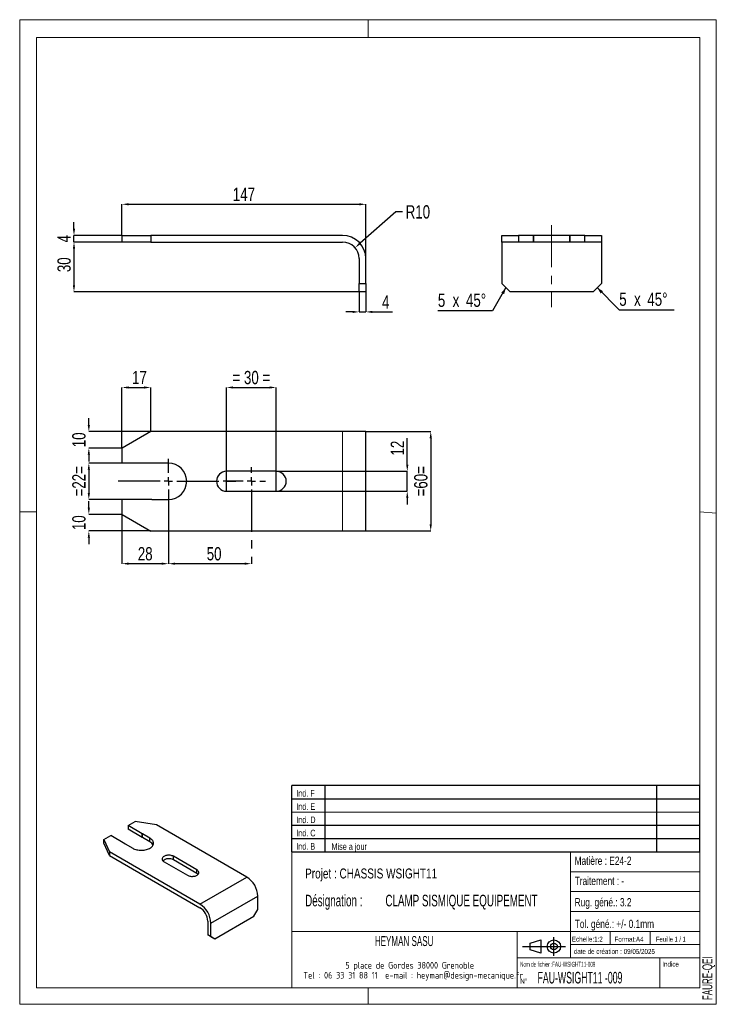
# Model space of a CAD drawing. Header units: millimetres. Extents: x 0 to 210, y 0 to 297.
import ezdxf
from ezdxf.enums import TextEntityAlignment as Align

# ---------------------------------------------------------------- set-up
doc = ezdxf.new("R2010")
doc.units = ezdxf.units.MM
doc.header["$PDSIZE"] = -1
doc.linetypes.add('CENTERX2', pattern=[20.32, 12.7, -2.54, 2.54, -2.54])
for name, color, linetype in [('COTES', 1, 'Continuous'), ('NOTES', 6, 'Continuous'), ('TRAIT-FINS', 9, 'Continuous'), ('TRAIT-MIXTES', 3, 'CENTERX2')]:
    doc.layers.add(name, color=color, linetype=linetype)
doc.layers.add('TRAIT-FORT', color=4, linetype='Continuous', lineweight=25)
doc.styles.add('SLDTEXTSTYLE0', font='TXT', dxfattribs={"width": 0.75})
doc.styles.add('SLDTEXTSTYLE1', font='TXT', dxfattribs={"width": 0.605})
doc.styles.add('SLDTEXTSTYLE2', font='TXT', dxfattribs={"width": 0.692308})
doc.styles.add('SLDTEXTSTYLE3', font='TXT', dxfattribs={"width": 0.549909})
doc.styles.add('SLDTEXTSTYLE4', font='TXT', dxfattribs={"width": 0.562212})
doc.styles.add('SLDTEXTSTYLE5', font='TXT', dxfattribs={"width": 0.632186})
doc.styles.add('SLDTEXTSTYLE6', font='ISOCP3', dxfattribs={"width": 0.96})
doc.dimstyles.new('SLDDIMSTYLE0', dxfattribs={"dimtxt": 4, "dimasz": 2, "dimexe": 0, "dimexo": 0.0625, "dimgap": 1, "dimtad": 1, "dimdec": 1, "dimlfac": 2, "dimrnd": 1e-09, "dimzin": 12, "dimdsep": 46, "dimtxsty": 'SLDTEXTSTYLE0', "dimsah": 1, "dimcen": 0.09, "dimadec": 0, "dimazin": 3, "dimtfac": 1, "dimtdec": 1, "dimtofl": 0, "dimtmove": 0, "dimatfit": 3, "dimfxl": 1, "dimfrac": 2, "dimtolj": 1, "dimtzin": 12, "dimarcsym": 0})
doc.dimstyles.new('SLDDIMSTYLE1', dxfattribs={"dimtxt": 4, "dimasz": 2, "dimexe": 0, "dimexo": 0.0625, "dimgap": 1, "dimtad": 1, "dimdec": 1, "dimlfac": 2, "dimrnd": 1e-09, "dimzin": 12, "dimdsep": 46, "dimtxsty": 'SLDTEXTSTYLE0', "dimsah": 1, "dimcen": 0.09, "dimadec": 0, "dimazin": 3, "dimtfac": 1, "dimtdec": 1, "dimtmove": 0, "dimatfit": 0, "dimfxl": 1, "dimfrac": 2, "dimtolj": 1, "dimtzin": 12, "dimarcsym": 0})
doc.dimstyles.new('SLDDIMSTYLE2', dxfattribs={"dimtxt": 4, "dimasz": 2, "dimexe": 0, "dimexo": 0.0625, "dimgap": 1, "dimtad": 1, "dimdec": 0, "dimlfac": 2, "dimrnd": 1e-09, "dimzin": 12, "dimdsep": 46, "dimtxsty": 'SLDTEXTSTYLE0', "dimsah": 1, "dimcen": 0.09, "dimadec": 0, "dimazin": 3, "dimtfac": 1, "dimtdec": 0, "dimtofl": 0, "dimtmove": 0, "dimatfit": 3, "dimfxl": 1, "dimfrac": 2, "dimtolj": 1, "dimtzin": 12, "dimarcsym": 0})
doc.dimstyles.new('SLDDIMSTYLE3', dxfattribs={"dimtxt": 4, "dimasz": 2, "dimexe": 0, "dimexo": 0.0625, "dimgap": 1, "dimtad": 0, "dimtih": 1, "dimtoh": 1, "dimdec": 1, "dimlfac": 2, "dimrnd": 1e-09, "dimzin": 12, "dimdsep": 46, "dimtxsty": 'SLDTEXTSTYLE0', "dimsah": 1, "dimcen": 0, "dimadec": 0, "dimazin": 3, "dimtfac": 1, "dimtdec": 1, "dimtofl": 0, "dimtmove": 0, "dimatfit": 3, "dimfxl": 1, "dimfrac": 2, "dimtolj": 1, "dimtzin": 12, "dimarcsym": 0})

# ---------------------------------------------------------------- blocks, each defined once
blk = doc.blocks.new('TAB MODIFS')
for p, q in [((123, 20), (0, 20)), ((0, 0), (0, 20)), ((10, 20), (10, 0)), ((110, 20), (110, 0)), ((123, 0), (123, 20)), ((0, 16), (123, 16)), ((0, 8), (123, 8)), ((0, 4), (123, 4)), ((0, 0), (123, 0))]:
    blk.add_line(p, q)
at = {"color": 7, "linetype": 'Continuous', "lineweight": 18}
blk.add_line((0, 12), (123, 12), dxfattribs=at)
at = {"color": 7}
for tag in ['AUTOATTR0', 'AUTOATTR1', 'AUTOATTR2', 'AUTOATTR3', 'AUTOATTR4', 'AUTOATTR5', 'AUTOATTR6', 'AUTOATTR7', 'AUTOATTR8', 'AUTOATTR9']:
    blk.add_attdef(tag, (0, 0), '', height=1, dxfattribs=at)
at = {"layer": 'NOTES', "color": 211, "char_height": 2, "attachment_point": 1, "style": 'SLDTEXTSTYLE0'}
for s, insert in [('Ind. F', (1.36, 18.66)), ('Ind. E', (1.36, 14.66)), ('Ind. D', (1.36, 10.66)), ('Ind. C', (1.36, 6.66)), ('Ind. B', (1.36, 2.66))]:
    blk.add_mtext(s, dxfattribs=dict(at, insert=insert))
blk = doc.blocks.new('Bloc2')
for p, q in [((2.32, 3.8), (5.55, 4.8)), ((2.32, 1.8), (2.32, 3.8)), ((5.55, 4.8), (5.55, 0.8)), ((9.48, 0), (9.48, 5.6)), ((0, 2.8), (12.98, 2.8)), ((5.55, 0.8), (2.32, 1.8))]:
    blk.add_line(p, q)
for radius in [2, 1]:
    blk.add_circle((9.48, 2.8), radius)
blk = doc.blocks.new('SW_NOTE_0')
at = {"layer": 'NOTES', "color": 0, "char_height": 3.5, "attachment_point": 1, "style": 'SLDTEXTSTYLE5'}
for s, insert in [('Désignation :', (0, 4.51)), ('CLAMP SISMIQUE EQUIPEMENT', (24.2, 4.51))]:
    blk.add_mtext(s, dxfattribs=dict(at, insert=insert))
blk = doc.blocks.new('SW_NOTE_1')
at = {"layer": 'NOTES', "color": 0, "char_height": 2, "attachment_point": 2, "style": 'SLDTEXTSTYLE6'}
for s, insert in [('5 place de Gordes 38000 Grenoble', (20.94, 2.58)), ('Tel : 06 33 31 88 11  e-mail : heyman@design-mecanique.fr', (22, -0.42))]:
    blk.add_mtext(s, dxfattribs=dict(at, insert=insert))
blk = doc.blocks.new('_D')
at = {"layer": 'COTES', "color": 0, "lineweight": -2, "transparency": 16777216}
for p, q in [((30.76, 163.27), (20.82, 163.27)), ((20.82, 161.27), (20.82, 154.27)), ((30.76, 152.27), (20.82, 152.27))]:
    blk.add_line(p, q, dxfattribs=at)
at = {"layer": 'COTES', "color": 0, "transparency": 16777216}
for points in [[(20.49, 161.27), (21.16, 161.27), (20.82, 163.27)], [(20.49, 154.27), (21.16, 154.27), (20.82, 152.27)]]:
    blk.add_solid(points, dxfattribs=at)
at = {"layer": 'Defpoints', "color": 0, "transparency": 16777216}
for p in [(30.82, 163.27), (20.82, 152.27), (30.82, 152.27)]:
    blk.add_point(p, dxfattribs=at)
at = {"layer": 'COTES', "color": 0, "transparency": 16777216, "insert": (15.82, 157.77), "char_height": 4, "attachment_point": 2, "rotation": 90, "style": 'SLDTEXTSTYLE0'}
blk.add_mtext('\\A1;=22=', dxfattribs=at)
blk = doc.blocks.new('_D_1')
at = {"layer": 'COTES', "color": 0, "lineweight": -2, "transparency": 16777216}
for p, q in [((104.39, 172.77), (123.9, 172.77)), ((123.9, 170.77), (123.9, 144.77)), ((104.39, 142.77), (123.9, 142.77))]:
    blk.add_line(p, q, dxfattribs=at)
at = {"layer": 'COTES', "color": 0, "transparency": 16777216}
for points in [[(123.56, 170.77), (124.23, 170.77), (123.9, 172.77)], [(123.56, 144.77), (124.23, 144.77), (123.9, 142.77)]]:
    blk.add_solid(points, dxfattribs=at)
at = {"layer": 'Defpoints', "color": 0, "transparency": 16777216}
for p in [(104.32, 172.77), (104.32, 142.77), (123.9, 142.77)]:
    blk.add_point(p, dxfattribs=at)
at = {"layer": 'COTES', "color": 0, "transparency": 16777216, "insert": (118.9, 157.77), "char_height": 4, "attachment_point": 2, "rotation": 90, "style": 'SLDTEXTSTYLE0'}
blk.add_mtext('\\A1;=60=', dxfattribs=at)
blk = doc.blocks.new('_D_2')
at = {"layer": 'COTES', "color": 0, "lineweight": -2, "transparency": 16777216}
for p, q in [((116.82, 162.77), (116.82, 170.77)), ((77.39, 160.77), (116.82, 160.77)), ((116.82, 154.77), (116.82, 160.77)), ((77.39, 154.77), (116.82, 154.77)), ((116.82, 152.77), (116.82, 150.77))]:
    blk.add_line(p, q, dxfattribs=at)
at = {"layer": 'COTES', "color": 0, "transparency": 16777216}
for points in [[(116.49, 162.77), (117.16, 162.77), (116.82, 160.77)], [(116.49, 152.77), (117.16, 152.77), (116.82, 154.77)]]:
    blk.add_solid(points, dxfattribs=at)
at = {"layer": 'Defpoints', "color": 0, "transparency": 16777216}
for p in [(77.32, 160.77), (116.82, 160.77), (77.32, 154.77)]:
    blk.add_point(p, dxfattribs=at)
at = {"layer": 'COTES', "color": 0, "transparency": 16777216, "insert": (111.82, 167.77), "char_height": 4, "attachment_point": 2, "rotation": 90, "style": 'SLDTEXTSTYLE0'}
blk.add_mtext('\\A1;12', dxfattribs=at)
blk = doc.blocks.new('_D_3')
at = {"layer": 'COTES', "color": 0, "lineweight": -2, "transparency": 16777216}
for p, q in [((62.32, 154.83), (62.32, 186.06)), ((64.32, 186.06), (75.32, 186.06)), ((77.32, 154.83), (77.32, 186.06))]:
    blk.add_line(p, q, dxfattribs=at)
at = {"layer": 'COTES', "color": 0, "transparency": 16777216}
for points in [[(64.32, 186.39), (64.32, 185.73), (62.32, 186.06)], [(75.32, 186.39), (75.32, 185.73), (77.32, 186.06)]]:
    blk.add_solid(points, dxfattribs=at)
at = {"layer": 'Defpoints', "color": 0, "transparency": 16777216}
for p in [(77.32, 186.06), (62.32, 154.77), (77.32, 154.77)]:
    blk.add_point(p, dxfattribs=at)
at = {"layer": 'COTES', "color": 0, "transparency": 16777216, "insert": (69.82, 191.06), "char_height": 4, "attachment_point": 2, "style": 'SLDTEXTSTYLE0'}
blk.add_mtext('\\A1;= 30 =', dxfattribs=at)
blk = doc.blocks.new('_D_4')
at = {"layer": 'COTES', "color": 0, "lineweight": -2, "transparency": 16777216}
for p, q in [((20.82, 174.77), (20.82, 176.77)), ((39.42, 172.77), (20.82, 172.77)), ((30.76, 167.77), (20.82, 167.77)), ((20.82, 165.77), (20.82, 163.77))]:
    blk.add_line(p, q, dxfattribs=at)
at = {"layer": 'COTES', "color": 0, "transparency": 16777216}
for points in [[(20.49, 174.77), (21.16, 174.77), (20.82, 172.77)], [(20.49, 165.77), (21.16, 165.77), (20.82, 167.77)]]:
    blk.add_solid(points, dxfattribs=at)
at = {"layer": 'Defpoints', "color": 0, "transparency": 16777216}
for p in [(20.82, 172.77), (39.48, 172.77), (30.82, 167.77)]:
    blk.add_point(p, dxfattribs=at)
at = {"layer": 'COTES', "color": 0, "transparency": 16777216, "insert": (15.82, 170.27), "char_height": 4, "attachment_point": 2, "rotation": 90, "style": 'SLDTEXTSTYLE0'}
blk.add_mtext('\\A1;10', dxfattribs=at)
blk = doc.blocks.new('_D_5')
at = {"layer": 'COTES', "color": 0, "lineweight": -2, "transparency": 16777216}
for p, q in [((20.82, 149.77), (20.82, 151.77)), ((30.76, 147.77), (20.82, 147.77)), ((39.42, 142.77), (20.82, 142.77)), ((20.82, 140.77), (20.82, 138.77))]:
    blk.add_line(p, q, dxfattribs=at)
at = {"layer": 'COTES', "color": 0, "transparency": 16777216}
for points in [[(20.49, 149.77), (21.16, 149.77), (20.82, 147.77)], [(20.49, 140.77), (21.16, 140.77), (20.82, 142.77)]]:
    blk.add_solid(points, dxfattribs=at)
at = {"layer": 'Defpoints', "color": 0, "transparency": 16777216}
for p in [(30.82, 147.77), (20.82, 142.77), (39.48, 142.77)]:
    blk.add_point(p, dxfattribs=at)
at = {"layer": 'COTES', "color": 0, "transparency": 16777216, "insert": (15.82, 145.27), "char_height": 4, "attachment_point": 2, "rotation": 90, "style": 'SLDTEXTSTYLE0'}
blk.add_mtext('\\A1;10', dxfattribs=at)
blk = doc.blocks.new('_D_6')
at = {"layer": 'COTES', "color": 0, "lineweight": -2, "transparency": 16777216}
for p, q in [((30.82, 167.83), (30.82, 186.06)), ((32.82, 186.06), (37.48, 186.06)), ((39.48, 172.83), (39.48, 186.06))]:
    blk.add_line(p, q, dxfattribs=at)
at = {"layer": 'COTES', "color": 0, "transparency": 16777216}
for points in [[(32.82, 186.39), (32.82, 185.73), (30.82, 186.06)], [(37.48, 186.39), (37.48, 185.73), (39.48, 186.06)]]:
    blk.add_solid(points, dxfattribs=at)
at = {"layer": 'Defpoints', "color": 0, "transparency": 16777216}
for p in [(39.48, 186.06), (39.48, 172.77), (30.82, 167.77)]:
    blk.add_point(p, dxfattribs=at)
at = {"layer": 'COTES', "color": 0, "transparency": 16777216, "insert": (36.08, 191.06), "char_height": 4, "attachment_point": 2, "style": 'SLDTEXTSTYLE0'}
blk.add_mtext('\\A1;17', dxfattribs=at)
blk = doc.blocks.new('_D_7')
at = {"layer": 'COTES', "color": 0, "lineweight": -2, "transparency": 16777216}
for p, q in [((44.82, 150.96), (44.82, 132.91)), ((30.82, 147.7), (30.82, 132.91)), ((42.82, 132.91), (32.82, 132.91))]:
    blk.add_line(p, q, dxfattribs=at)
at = {"layer": 'COTES', "color": 0, "transparency": 16777216}
for points in [[(32.82, 133.24), (32.82, 132.58), (30.82, 132.91)], [(42.82, 133.24), (42.82, 132.58), (44.82, 132.91)]]:
    blk.add_solid(points, dxfattribs=at)
at = {"layer": 'Defpoints', "color": 0, "transparency": 16777216}
for p in [(44.82, 151.02), (30.82, 147.77), (30.82, 132.91)]:
    blk.add_point(p, dxfattribs=at)
at = {"layer": 'COTES', "color": 0, "transparency": 16777216, "insert": (37.82, 137.91), "char_height": 4, "attachment_point": 2, "style": 'SLDTEXTSTYLE0'}
blk.add_mtext('\\A1;28', dxfattribs=at)
blk = doc.blocks.new('_D_8')
at = {"layer": 'COTES', "color": 0, "lineweight": -2, "transparency": 16777216}
for p, q in [((44.82, 150.96), (44.82, 132.91)), ((69.82, 133.98), (69.82, 132.91)), ((67.82, 132.91), (46.82, 132.91))]:
    blk.add_line(p, q, dxfattribs=at)
at = {"layer": 'COTES', "color": 0, "transparency": 16777216}
for points in [[(46.82, 133.24), (46.82, 132.58), (44.82, 132.91)], [(67.82, 133.24), (67.82, 132.58), (69.82, 132.91)]]:
    blk.add_solid(points, dxfattribs=at)
at = {"layer": 'Defpoints', "color": 0, "transparency": 16777216}
for p in [(44.82, 151.02), (69.82, 134.04), (44.82, 132.91)]:
    blk.add_point(p, dxfattribs=at)
at = {"layer": 'COTES', "color": 0, "transparency": 16777216, "insert": (58.59, 137.91), "char_height": 4, "attachment_point": 2, "style": 'SLDTEXTSTYLE0'}
blk.add_mtext('\\A1;50', dxfattribs=at)
blk = doc.blocks.new('SW_CENTERMARKSYMBOL_0')
at = {"layer": 'TRAIT-MIXTES', "color": 0}
for p, q in [((0, 2.5), (0, 4.25)), ((-2.5, 0), (-8.47, 0)), ((0, 0), (-1.25, 0)), ((0, 0), (0, 1.25)), ((0, 0), (1.25, 0)), ((0, 0), (0, -1.25)), ((2.5, 0), (4.25, 0)), ((0, -2.5), (0, -23.72))]:
    blk.add_line(p, q, dxfattribs=at)
blk = doc.blocks.new('SW_CENTERMARKSYMBOL_1')
at = {"layer": 'TRAIT-MIXTES', "color": 0}
for p, q in [((0, 2.5), (0, 6.75)), ((-2.5, 0), (-17.15, 0)), ((0, 0), (-1.25, 0)), ((0, 0), (0, 1.25)), ((0, 0), (0, -1.25)), ((0, 0), (1.25, 0)), ((2.5, 0), (21.59, 0)), ((0, -2.5), (0, -6.75))]:
    blk.add_line(p, q, dxfattribs=at)
blk = doc.blocks.new('SW_CHAMFER_DIMENSION_0')
at = {"layer": 'COTES', "color": 0}
for p, q in [((20.53, 6.96), (16.52, 0)), ((16.52, 0), (0, 0))]:
    blk.add_line(p, q, dxfattribs=at)
blk.add_solid([(20.53, 6.96), (19.1, 5.48), (19.97, 4.98)], dxfattribs=at)
at = {"layer": 'COTES', "color": 0, "char_height": 4, "attachment_point": 1, "style": 'SLDTEXTSTYLE0'}
for s, insert in [('5', (0, 5.16)), ('x', (4.46, 5.16)), ('45°', (8.47, 5.16))]:
    blk.add_mtext(s, dxfattribs=dict(at, insert=insert))
blk = doc.blocks.new('SW_CHAMFER_DIMENSION_1')
at = {"layer": 'COTES', "color": 0}
for p, q in [((-6.65, 6.65), (0, 0)), ((0, 0), (16.52, 0))]:
    blk.add_line(p, q, dxfattribs=at)
blk.add_solid([(-6.65, 6.65), (-5.59, 4.88), (-4.88, 5.59)], dxfattribs=at)
at = {"layer": 'COTES', "color": 0, "char_height": 4, "attachment_point": 1, "style": 'SLDTEXTSTYLE0'}
for s, insert in [('5', (0, 5.16)), ('x', (4.46, 5.16)), ('45°', (8.47, 5.16))]:
    blk.add_mtext(s, dxfattribs=dict(at, insert=insert))
blk = doc.blocks.new('_D_9')
at = {"layer": 'COTES', "color": 0, "lineweight": -2, "transparency": 16777216}
for p, q in [((102.32, 214.86), (102.32, 208.85)), ((104.32, 214.86), (104.32, 208.85)), ((100.32, 208.85), (98.32, 208.85)), ((102.32, 208.85), (104.32, 208.85)), ((106.32, 208.85), (112.32, 208.85))]:
    blk.add_line(p, q, dxfattribs=at)
at = {"layer": 'COTES', "color": 0, "transparency": 16777216}
for points in [[(100.32, 209.19), (100.32, 208.52), (102.32, 208.85)], [(106.32, 209.19), (106.32, 208.52), (104.32, 208.85)]]:
    blk.add_solid(points, dxfattribs=at)
at = {"layer": 'Defpoints', "color": 0, "transparency": 16777216}
for p in [(102.32, 214.92), (104.32, 214.92), (102.32, 208.85)]:
    blk.add_point(p, dxfattribs=at)
at = {"layer": 'COTES', "color": 0, "transparency": 16777216, "insert": (110.32, 213.85), "char_height": 4, "attachment_point": 2, "style": 'SLDTEXTSTYLE0'}
blk.add_mtext('\\A1;4', dxfattribs=at)
blk = doc.blocks.new('_D_10')
at = {"layer": 'COTES', "color": 0, "lineweight": -2, "transparency": 16777216}
for p, q in [((30.76, 229.92), (16.35, 229.92)), ((16.35, 227.92), (16.35, 216.92)), ((102.26, 214.92), (16.35, 214.92))]:
    blk.add_line(p, q, dxfattribs=at)
at = {"layer": 'COTES', "color": 0, "transparency": 16777216}
for points in [[(16.01, 227.92), (16.68, 227.92), (16.35, 229.92)], [(16.01, 216.92), (16.68, 216.92), (16.35, 214.92)]]:
    blk.add_solid(points, dxfattribs=at)
at = {"layer": 'Defpoints', "color": 0, "transparency": 16777216}
for p in [(30.82, 229.92), (16.35, 214.92), (102.32, 214.92)]:
    blk.add_point(p, dxfattribs=at)
at = {"layer": 'COTES', "color": 0, "transparency": 16777216, "insert": (11.35, 223.08), "char_height": 4, "attachment_point": 2, "rotation": 90, "style": 'SLDTEXTSTYLE0'}
blk.add_mtext('\\A1;30', dxfattribs=at)
blk = doc.blocks.new('_D_11')
at = {"layer": 'COTES', "color": 0, "lineweight": -2, "transparency": 16777216}
for p, q in [((16.35, 233.92), (16.35, 235.92)), ((30.76, 231.92), (16.35, 231.92)), ((16.35, 229.92), (16.35, 231.92)), ((30.76, 229.92), (16.35, 229.92)), ((16.35, 227.92), (16.35, 225.92))]:
    blk.add_line(p, q, dxfattribs=at)
at = {"layer": 'COTES', "color": 0, "transparency": 16777216}
for points in [[(16.01, 233.92), (16.68, 233.92), (16.35, 231.92)], [(16.01, 227.92), (16.68, 227.92), (16.35, 229.92)]]:
    blk.add_solid(points, dxfattribs=at)
at = {"layer": 'Defpoints', "color": 0, "transparency": 16777216}
for p in [(16.35, 231.92), (30.82, 231.92), (30.82, 229.92)]:
    blk.add_point(p, dxfattribs=at)
at = {"layer": 'COTES', "color": 0, "transparency": 16777216, "insert": (11.35, 230.92), "char_height": 4, "attachment_point": 2, "rotation": 90, "style": 'SLDTEXTSTYLE0'}
blk.add_mtext('\\A1;4', dxfattribs=at)
blk = doc.blocks.new('_D_12')
at = {"layer": 'COTES', "color": 0, "lineweight": -2, "transparency": 16777216}
for p, q in [((30.82, 231.98), (30.82, 241.32)), ((32.82, 241.32), (102.32, 241.32)), ((104.32, 224.98), (104.32, 241.32))]:
    blk.add_line(p, q, dxfattribs=at)
at = {"layer": 'COTES', "color": 0, "transparency": 16777216}
for points in [[(32.82, 241.65), (32.82, 240.98), (30.82, 241.32)], [(102.32, 241.65), (102.32, 240.98), (104.32, 241.32)]]:
    blk.add_solid(points, dxfattribs=at)
at = {"layer": 'Defpoints', "color": 0, "transparency": 16777216}
for p in [(104.32, 241.32), (30.82, 231.92), (104.32, 224.92)]:
    blk.add_point(p, dxfattribs=at)
at = {"layer": 'COTES', "color": 0, "transparency": 16777216, "insert": (67.57, 246.32), "char_height": 4, "attachment_point": 2, "style": 'SLDTEXTSTYLE0'}
blk.add_mtext('\\A1;147', dxfattribs=at)
blk = doc.blocks.new('_D_13')
at = {"layer": 'COTES', "color": 0, "lineweight": -2, "transparency": 16777216}
for p, q in [((113.34, 239.03), (102.58, 229.55)), ((115.34, 239.03), (113.34, 239.03))]:
    blk.add_line(p, q, dxfattribs=at)
at = {"layer": 'COTES', "color": 0, "transparency": 16777216}
blk.add_solid([(102.36, 229.8), (102.8, 229.3), (101.08, 228.22)], dxfattribs=at)
at = {"layer": 'Defpoints', "color": 0, "transparency": 16777216}
for p in [(101.08, 228.22), (97.32, 224.92)]:
    blk.add_point(p, dxfattribs=at)
at = {"layer": 'COTES', "color": 0, "transparency": 16777216, "insert": (116.34, 241.03), "char_height": 4, "attachment_point": 1, "style": 'SLDTEXTSTYLE0'}
blk.add_mtext('\\A1;R10', dxfattribs=at)

msp = doc.modelspace()

# ---------------------------------------------------------------- linework, layer by layer
at = {"lineweight": 18}
for p, q in [((-0.017, 297), (209.983, 297)), ((-0.017, 297), (-0.017, 0)), ((104.983, 297), (104.983, 291.627)), ((209.983, 297), (209.983, 0)), ((5, 291.627), (205, 291.627)), ((5, 291.627), (5, 148.509)), ((205, 291.627), (205, 5)), ((-0.017, 148.509), (5, 148.509)), ((5, 148.509), (5, 5)), ((205, 148.518), (209.983, 148.105)), ((5, 67.692), (5, 5)), ((82, 46), (82, 5)), ((205, 46), (82, 46)), ((166, 46), (166, 14)), ((205, 46), (205, 5)), ((166, 40), (205, 40)), ((166, 34), (205, 34)), ((166, 28), (205, 28)), ((82, 22), (205, 22)), ((150, 22), (150, 5)), ((178, 22), (178, 18)), ((190, 22), (190, 18)), ((166, 18), (205, 18)), ((150, 14), (205, 14)), ((193, 14), (193, 5)), ((5, 5), (205, 5)), ((82, 5), (205, 5)), ((104.983, 0), (104.983, 5)), ((-0.017, 0), (209.983, 0))]:
    msp.add_line(p, q, dxfattribs=at)
at = {"layer": 'TRAIT-FINS', "lineweight": 18}
msp.add_line((97.325, 142.767), (97.325, 172.767), dxfattribs=at)
at = {"layer": 'TRAIT-FORT', "lineweight": 25}
for p, q in [((30.825, 229.919), (30.825, 231.919)), ((30.825, 231.919), (39.485, 231.919)), ((39.485, 231.919), (39.485, 229.919)), ((97.325, 231.919), (39.485, 231.919)), ((145.328, 229.919), (145.328, 231.919)), ((145.328, 231.919), (150.328, 231.919)), ((150.328, 231.919), (150.328, 229.919)), ((154.828, 231.919), (150.328, 231.919)), ((154.828, 231.919), (154.828, 229.919)), ((154.831, 231.919), (154.828, 231.919)), ((154.831, 229.919), (154.831, 231.919)), ((165.826, 231.919), (154.831, 231.919)), ((165.826, 231.919), (165.826, 229.919)), ((165.828, 231.919), (165.826, 231.919)), ((165.828, 229.919), (165.828, 231.919)), ((170.328, 231.919), (165.828, 231.919)), ((170.328, 229.919), (170.328, 231.919)), ((170.328, 231.919), (175.328, 231.919)), ((175.328, 231.919), (175.328, 229.919)), ((39.485, 229.919), (30.825, 229.919)), ((39.485, 229.919), (97.325, 229.919)), ((150.328, 229.919), (145.328, 229.919)), ((145.328, 229.919), (145.328, 224.919)), ((154.828, 229.919), (150.328, 229.919)), ((154.831, 229.919), (154.828, 229.919)), ((165.826, 229.919), (154.831, 229.919)), ((165.828, 229.919), (165.826, 229.919)), ((170.328, 229.919), (165.828, 229.919)), ((175.328, 229.919), (170.328, 229.919)), ((175.328, 229.919), (175.328, 224.919)), ((102.325, 224.919), (102.325, 217.419)), ((104.325, 217.419), (104.325, 224.919)), ((145.328, 224.919), (145.328, 217.419)), ((175.328, 224.919), (175.328, 217.419)), ((102.325, 217.419), (104.325, 217.419)), ((102.325, 214.919), (102.325, 217.419)), ((104.325, 217.419), (104.325, 214.919)), ((145.328, 217.419), (147.828, 214.919)), ((172.828, 214.919), (175.328, 217.419)), ((104.325, 214.919), (102.325, 214.919)), ((172.828, 214.919), (147.828, 214.919)), ((39.485, 172.767), (30.825, 167.767)), ((97.325, 172.767), (39.485, 172.767)), ((104.325, 172.767), (97.325, 172.767)), ((104.325, 142.767), (104.325, 172.767)), ((30.825, 163.267), (30.825, 167.767)), ((39.825, 163.267), (30.825, 163.267)), ((44.825, 163.265), (39.991, 163.265)), ((77.325, 160.767), (62.325, 160.767)), ((62.325, 154.767), (77.325, 154.767)), ((30.825, 147.767), (30.825, 152.267)), ((39.825, 152.267), (30.825, 152.267)), ((39.991, 152.27), (44.825, 152.27)), ((30.825, 147.767), (39.485, 142.767)), ((97.325, 142.767), (39.485, 142.767)), ((104.325, 142.767), (97.325, 142.767)), ((32.643, 53.893), (34.764, 55.117)), ((36.886, 51.443), (32.643, 53.893)), ((32.643, 53.893), (32.643, 52.804)), ((41.204, 54.121), (34.764, 55.117)), ((68.47, 38.381), (41.204, 54.121)), ((25.336, 49.674), (27.458, 50.899)), ((31.7, 48.45), (27.458, 50.899)), ((36.886, 50.355), (32.643, 52.804)), ((36.886, 50.355), (36.886, 51.443)), ((39.242, 50.082), (36.963, 51.398)), ((36.963, 50.309), (36.963, 51.398)), ((25.336, 49.674), (27.062, 45.957)), ((25.336, 48.586), (25.336, 49.674)), ((27.062, 44.868), (25.336, 48.586)), ((31.78, 48.405), (34.059, 47.09)), ((39.242, 48.993), (36.963, 50.309)), ((39.242, 48.993), (39.242, 50.082)), ((27.062, 45.957), (27.062, 44.868)), ((54.328, 30.217), (27.062, 45.957)), ((27.062, 44.868), (54.328, 29.128)), ((53.385, 40.558), (46.314, 44.64)), ((46.314, 43.551), (46.314, 44.64)), ((43.485, 43.007), (50.557, 38.925)), ((53.385, 39.469), (46.314, 43.551)), ((53.385, 39.469), (53.385, 40.558)), ((54.328, 30.217), (68.47, 38.381)), ((57.628, 24.501), (71.77, 32.665)), ((71.77, 28.583), (71.77, 32.665)), ((70.591, 26.541), (71.77, 28.583)), ((56.685, 25.045), (56.685, 20.963)), ((57.628, 20.419), (57.628, 24.501)), ((58.806, 19.738), (70.591, 26.541)), ((56.685, 20.963), (57.628, 20.419)), ((57.863, 20.282), (56.685, 20.963)), ((57.628, 20.419), (58.806, 19.738)), ((58.806, 19.738), (57.863, 20.282))]:
    msp.add_line(p, q, dxfattribs=at)
at = {"layer": 'TRAIT-FORT', "lineweight": 25, "flags": 128}
for points in [[(34.059, 47.09), (34.334, 46.946), (34.633, 46.819), (34.953, 46.711), (35.291, 46.621), (35.642, 46.552), (36.003, 46.503), (36.372, 46.476), (36.743, 46.471), (37.113, 46.487), (37.479, 46.525), (37.835, 46.584), (38.18, 46.663), (38.509, 46.763), (38.819, 46.881), (39.107, 47.016), (39.37, 47.168), (39.604, 47.334), (39.808, 47.513), (39.98, 47.703), (40.118, 47.902), (40.22, 48.108), (40.286, 48.319), (40.314, 48.532), (40.304, 48.747), (40.258, 48.959), (40.174, 49.168), (40.054, 49.371), (39.899, 49.565), (39.71, 49.75), (39.491, 49.923), (39.242, 50.082)], [(46.314, 44.64), (46.108, 44.743), (45.88, 44.83), (45.633, 44.898), (45.373, 44.945), (45.104, 44.972), (44.831, 44.977), (44.56, 44.961), (44.295, 44.924), (44.041, 44.866), (43.803, 44.789), (43.585, 44.694), (43.392, 44.582), (43.227, 44.457), (43.094, 44.319), (42.993, 44.173), (42.929, 44.02), (42.901, 43.863), (42.91, 43.705), (42.957, 43.55), (43.039, 43.4), (43.156, 43.258), (43.306, 43.126), (43.485, 43.007)], [(50.557, 38.925), (50.762, 38.821), (50.991, 38.735), (51.237, 38.667), (51.497, 38.62), (51.766, 38.593), (52.039, 38.588), (52.311, 38.604), (52.576, 38.641), (52.83, 38.699), (53.068, 38.776), (53.285, 38.871), (53.478, 38.983), (53.643, 39.108), (53.777, 39.246), (53.877, 39.392), (53.942, 39.545), (53.97, 39.702), (53.96, 39.86), (53.914, 40.015), (53.831, 40.165), (53.714, 40.307), (53.564, 40.439), (53.385, 40.558)]]:
    msp.add_lwpolyline(points, dxfattribs=at)
at = {"layer": 'TRAIT-FORT', "lineweight": 25}
for centre, radius, start, end in [((97.325, 224.919), 7, 0, 90), ((97.325, 224.919), 5, 0, 90), ((39.825, 157.767), 5.5, 88.2724, 90), ((44.825, 157.767), 5.498, 270, 90), ((62.325, 157.767), 3, 90, 270), ((77.325, 157.767), 3, 270, 90), ((39.825, 157.767), 5.5, 270, 271.7276), ((35.197, 48.517), 3.379, 58.48938, 60.00846), ((33.468, 51.512), 3.535, 240.0082, 241.48215), ((35.197, 47.428), 3.379, 58.48938, 60.00846), ((38.233, 47.036), 2.202, 27.16952, 62.73183), ((44.925, 41.074), 2.84, 60.72409, 129.06159), ((52.685, 38.209), 1.442, 43.27048, 60.94199), ((64.62, 32.348), 7.156, 2.54182, 57.45819), ((50.478, 24.184), 7.156, 2.54182, 57.45819), ((51.593, 24.827), 5.097, 2.45342, 57.54658)]:
    msp.add_arc(centre, radius, start, end, dxfattribs=at)
at = {"layer": 'TRAIT-MIXTES', "lineweight": 18}
msp.add_line((160.328, 235.004), (160.328, 210.248), dxfattribs=at)

# ---------------------------------------------------------------- block references
ref = msp.add_blockref('TAB MODIFS', (81.993, 45.99))
ref.add_attrib('AUTOATTR1', 'Mise a jour', dxfattribs={"layer": 'NOTES', "color": 211, "height": 2, "style": 'SLDTEXTSTYLE0', "width": 0.75}).set_placement((93.977, 45.984), align=Align.BOTTOM_LEFT)
msp.add_blockref('Bloc2', (151.56, 14.634))
at = {"layer": 'COTES'}
for name, p in [('SW_CHAMFER_DIMENSION_0', (126.045, 209.212)), ('SW_CHAMFER_DIMENSION_1', (180.727, 209.521))]:
    msp.add_blockref(name, p, dxfattribs=at)
at = {"layer": 'NOTES'}
for name, p in [('SW_NOTE_0', (86.031, 28.534)), ('SW_NOTE_1', (96.625, 10.191))]:
    msp.add_blockref(name, p, dxfattribs=at)
at = {"layer": 'TRAIT-MIXTES'}
for name, p in [('SW_CENTERMARKSYMBOL_1', (44.825, 157.767)), ('SW_CENTERMARKSYMBOL_0', (69.825, 157.767))]:
    msp.add_blockref(name, p, dxfattribs=at)

# ---------------------------------------------------------------- texts
at = {"layer": 'NOTES'}
for s, insert, char_height, attachment_point, style in [('Matière : E24-2', (167.266, 44.555), 2.5, 1, 'SLDTEXTSTYLE0'), ('Projet : CHASSIS WSIGHT11', (86.031, 40.962), 3, 1, 'SLDTEXTSTYLE0'), ('Traitement : -', (167.298, 38.468), 2.5, 1, 'SLDTEXTSTYLE0'), ('Rug. géné.: 3.2', (167.285, 32.034), 2.5, 1, 'SLDTEXTSTYLE0'), ('Tol. géné.: +/- 0.1mm', (167.323, 25.499), 2.5, 1, 'SLDTEXTSTYLE0'), ('HEYMAN SASU', (115.879, 20.57), 3, 2, 'SLDTEXTSTYLE1'), ('Echelle:1:2', (166.453, 20.405), 1.5, 1, 'SLDTEXTSTYLE0'), ('Format:A4', (179.289, 20.38), 1.5, 1, 'SLDTEXTSTYLE0'), ('Feuille 1 / 1', (191.806, 20.384), 1.5, 1, 'SLDTEXTSTYLE2'), ('date de création : 09/05/2025', (167.009, 16.695), 1.5, 1, 'SLDTEXTSTYLE0'), ('Nom de fichier :FAU-WSIGHT11-009', (150.852, 12.815), 1.5, 1, 'SLDTEXTSTYLE3'), ('Indice', (193.693, 12.86), 1.5, 1, 'SLDTEXTSTYLE0'), ('FAU-WSIGHT11 -009', (156.095, 9.788), 3.5, 1, 'SLDTEXTSTYLE4'), ('N°', (150.878, 7.765), 1.5, 1, 'SLDTEXTSTYLE0')]:
    msp.add_mtext(s, dxfattribs=dict(at, insert=insert, char_height=char_height, attachment_point=attachment_point, style=style))
at = {"layer": 'NOTES', "insert": (205.796, 1.256), "char_height": 3, "attachment_point": 1, "rotation": 90, "style": 'SLDTEXTSTYLE1'}
msp.add_mtext('FAURE-QEI', dxfattribs=at)

# ---------------------------------------------------------------- dimensions: what is measured, and where the dimension line sits
at = {"layer": 'COTES'}
for base, p1, p2, dimstyle, picture, middle in [((104.325, 241.318), (30.825, 231.919), (104.325, 224.919), 'SLDDIMSTYLE0', '_D_12', (67.575, 241.318)), ((102.325, 208.854), (104.325, 214.919), (102.325, 214.919), 'SLDDIMSTYLE1', '_D_9', (110.325, 208.854)), ((39.485, 186.06), (30.825, 167.767), (39.485, 172.767), 'SLDDIMSTYLE2', '_D_6', (36.078, 186.06)), ((30.825, 132.911), (44.825, 151.02), (30.825, 147.767), 'SLDDIMSTYLE0', '_D_7', (37.825, 132.911)), ((44.825, 132.911), (69.825, 134.042), (44.825, 151.02), 'SLDDIMSTYLE0', '_D_8', (58.593, 132.911))]:
    dim = msp.add_linear_dim(base=base, p1=p1, p2=p2, dimstyle=dimstyle, dxfattribs=at)
    dim.commit()
    dim.dimension.update_dxf_attribs({"geometry": picture, "text_midpoint": middle, "dimtype": 160})
dim = msp.add_radius_dim(center=(97.325, 224.919), mpoint=(101.077, 228.225), dimstyle='SLDDIMSTYLE3', dxfattribs=at)
dim.commit()
dim.dimension.update_dxf_attribs({"geometry": '_D_13', "text_midpoint": (119.588, 239.026), "dimtype": 164})
for base, p1, p2, dimstyle, picture, middle in [((16.345, 231.919), (30.825, 229.919), (30.825, 231.919), 'SLDDIMSTYLE1', '_D_11', (16.345, 230.919)), ((16.345, 214.919), (30.825, 229.919), (102.325, 214.919), 'SLDDIMSTYLE0', '_D_10', (16.345, 223.083)), ((20.825, 172.767), (30.825, 167.767), (39.485, 172.767), 'SLDDIMSTYLE0', '_D_4', (20.825, 170.267)), ((116.825, 160.767), (77.325, 154.767), (77.325, 160.767), 'SLDDIMSTYLE1', '_D_2', (116.825, 167.767)), ((20.825, 142.767), (30.825, 147.767), (39.485, 142.767), 'SLDDIMSTYLE0', '_D_5', (20.825, 145.267))]:
    dim = msp.add_linear_dim(base=base, p1=p1, p2=p2, angle=90, dimstyle=dimstyle, dxfattribs=at)
    dim.commit()
    dim.dimension.update_dxf_attribs({"geometry": picture, "text_midpoint": middle, "dimtype": 160})
dim = msp.add_linear_dim(base=(77.325, 186.06), p1=(62.325, 154.767), p2=(77.325, 154.767), text='= <> =', dimstyle='SLDDIMSTYLE1', dxfattribs=at)
dim.commit()
dim.dimension.update_dxf_attribs({"geometry": '_D_3', "text_midpoint": (69.825, 186.06), "dimtype": 160})
for base, p1, p2, picture, middle in [((123.895, 142.767), (104.325, 172.767), (104.325, 142.767), '_D_1', (123.895, 157.767)), ((20.825, 152.267), (30.825, 163.267), (30.825, 152.267), '_D', (20.825, 157.767))]:
    dim = msp.add_linear_dim(base=base, p1=p1, p2=p2, angle=90, text='=<>=', dimstyle='SLDDIMSTYLE0', dxfattribs=at)
    dim.commit()
    dim.dimension.update_dxf_attribs({"geometry": picture, "text_midpoint": middle, "dimtype": 160})

doc.saveas('drawing.dxf')
